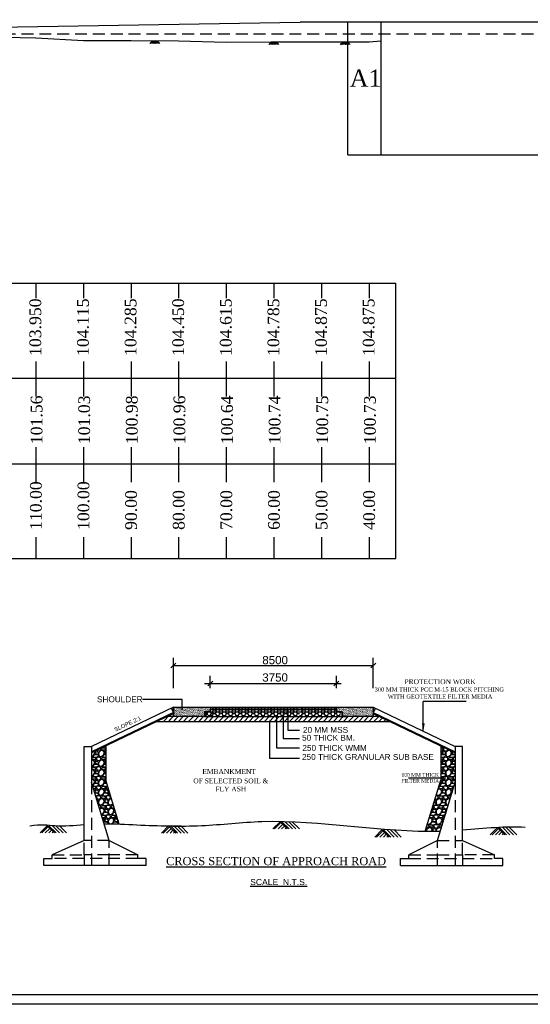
# Model space of a CAD drawing. Header units: millimetres. Extents: x 13000033 to 36197260, y -1079075 to -670891.
# Tile 2 of 4: x 13162640 to 13269872, y -1079075 to -872145. Entities that reach past the tile are written whole.
import ezdxf

# ---------------------------------------------------------------- set-up
doc = ezdxf.new("R2010")
doc.units = ezdxf.units.MM
doc.header["$MEASUREMENT"] = 0
doc.linetypes.add('DASHED2', pattern=[0.375, 0.25, -0.125])
doc.linetypes.add('HIDDEN', pattern=[0.375, 0.25, -0.125])
doc.styles.get("Standard").update_dxf_attribs({"font": 'arial.ttf'})
pattern_1 = [(228.0127875, (10280868.05, -920150.28), (-16200, -18225), [272.4354, -26971.1533]), (184.9697407, (10280685.8, -920352.78), (24300, 2025), [467.5077, -46283.2476]), (132.510447, (10280220.05, -920393.28), (20250, -22275), [329.6457, -32634.966]), (267.273689, (10279430.3, -920899.53), (2025, 40500), [425.732, -42147.455]), (292.833654, (10279410.05, -921324.78), (-10125, 24300), [417.4639, -41328.9806]), (357.273689, (10279572.05, -921709.53), (-40500, 2025), [425.732, -42147.455]), (37.6942405, (10279997.3, -921729.78), (-26325, -20250), [563.0087, -55737.8183]), (72.2553284, (10280442.8, -921385.53), (14175, 44550), [531.5382, -52622.301]), (121.4295656, (10280604.8, -920879.28), (-16200, 26325), [427.1737, -42290.248]), (175.236358, (10280382.05, -920514.78), (22275, -2025), [487.6848, -23896.5442]), (222.3974378, (10279896.05, -920474.277), (-24300, -22275), [630.6822, -62437.5844]), (138.814075, (10281435.05, -920919.78), (-14175, 12150), [215.2595, -21310.7857]), (171.4692344, (10281273.05, -920778.03), (26325, -4050), [409.5299, -40543.5606]), (225, (10280868, -920717.3), (-2e-13, -2025), [286.3775, -2577.405]), (203.198591, (10280726.3, -920474.28), (10125, 4050), [154.22, -15267.7206]), (291.80141, (10280584.55, -920535.03), (-2025, 6075), [218.0986, -10686.8602]), (30.963757, (10280665.55, -920737.53), (6075, 4050), [354.2312, -11453.4464]), (161.56505, (10280969.3, -920555.3), (4050, -2025), [256.1443, -6147.468]), (16.3895403, (10279410.05, -920535.03), (20250, 6075), [358.83, -35524.2614]), (70.346176, (10279754.3, -920433.78), (-8100, -22275), [301.0385, -29802.7507]), (293.198591, (10280969.3, -920150.28), (-4050, 10125), [308.4379, -15113.5027]), (343.6104597, (10281090.8, -920433.78), (-20250, 6075), [358.83, -35524.2614]), (339.443955, (10279410.05, -921790.53), (-10125, 4050), [346.032, -16955.5756]), (294.7751406, (10279734.05, -921912.03), (-10125, 22275), [289.9355, -28703.6522]), (66.801409, (10280989.55, -922175.28), (4050, 10125), [308.4379, -15113.5027]), (17.3540246, (10281111.05, -921891.78), (-26325, -8100), [339.4528, -33605.7328]), (69.443955, (10279997.3, -922175.28), (-4050, -10125), [173.016, -17128.5916]), (101.309932, (10280868.05, -922175.28), (-2025, 8100), [103.2548, -10222.2598]), (165.963757, (10280847.8, -922074.03), (6075, -2025), [417.4639, -7931.825]), (186.009006, (10280442.8, -921972.78), (20250, 2025), [386.8763, -38300.6944]), (303.690068, (10280665.55, -920919.8), (-2025, 4050), [292.0495, -7009.1918]), (353.1572266, (10280827.55, -921162.78), (34425, -4050), [509.8829, -50478.3143]), (60.945396, (10281333.8, -921223.53), (-8100, -14175), [208.4859, -20640.1651]), (90, (10281435, -921041.3), (-2025, 2025), [121.5, -1903.5]), (120.256437, (10280402.3, -921912.03), (8100, -14175), [281.3211, -27850.878]), (48.0127875, (10280260.55, -921669.03), (16200, 18225), [544.8708, -26698.7179]), (0, (10280625, -921264), (2025, 2025), [526.5, -1498.5]), (325.3048465, (10281151.55, -921264.03), (20250, -14175), [320.1808, -31697.8805]), (254.054604, (10281414.8, -921446.28), (-2025, -8100), [294.844, -14447.3785]), (207.6459754, (10281333.8, -921729.78), (-38475, -20250), [480.0566, -47525.6852]), (175.4260787, (10280908.55, -921952.53), (-26325, 2025), [507.868, -50278.8737])]
pattern_2 = [(37.5, (12982796.8, 242637.31), (-7.680242, 234.921166), [0, -185.320618, 0, -207.26648, 0, -198.12237]), (7.5, (12982796.8, 242637.3), (215.77376, 344.08017), [0, -99.975597, 0, -167.0324, 0, -64.008766]), (327.5, (12982646.84, 242637.31), (379.68072, 0.68996), [0, -60.96073, 0, -219.458627, 0, -286.51543]), (317.5, (12982646.84, 242637.3), (366.51134, 107.007486), [0, -30.480365, 0, -143.867322, 0, -164.59397])]

# ---------------------------------------------------------------- blocks, each defined once
blk = doc.blocks.new('A$C6DAB0BB9')
blk.add_lwpolyline([(2056, 173), (0, 173)])
blk.add_solid([(1753, 347), (2128, 173), (1753, 0)])

msp = doc.modelspace()

# ---------------------------------------------------------------- hatches: boundary and pattern name
at = {"lineweight": 30}
h = msp.add_hatch(dxfattribs=at)
h.set_pattern_fill('AR-SAND', color=0, scale=121.921459, style=0)
h.set_pattern_definition(pattern_2)
h.paths.add_polyline_path([(13200270, -1018623), (13201470, -1018623), (13201470, -1017623), (13202669, -1017623), (13202669, -1016623), (13194905, -1016623), (13194905, -1018623)])
h = msp.add_hatch(dxfattribs=at)
h.set_pattern_fill('AR-SAND', color=0, scale=121.921459, style=0)
h.set_pattern_definition(pattern_2)
h.paths.add_polyline_path([(13229141, -1016623), (13229141, -1017623), (13230340, -1017623), (13230340, -1018623), (13231540, -1018623), (13236904, -1018623), (13236904, -1016623)])
h = msp.add_hatch()
h.set_pattern_fill('GRAVEL', color=0, scale=2025, style=0)
h.set_pattern_definition(pattern_1)
h.paths.add_polyline_path([(13177701, -1026227), (13180701, -1024782), (13180701, -1031963), (13183523, -1041182), (13180367, -1041123), (13177701, -1032412)])
h = msp.add_hatch()
h.set_pattern_fill('GRAVEL', color=0, scale=2025, style=0)
h.set_pattern_definition(pattern_1)
h.paths.add_polyline_path([(13254109, -1026227), (13251109, -1024782), (13251109, -1031963), (13247824, -1042692), (13250970, -1042665), (13254109, -1032412)])

# ---------------------------------------------------------------- linework, layer by layer
at = {"color": 0, "ltscale": 500000}
for p in [(13071518, -875151), (13231518, -872651)]:
    msp.add_line(p, (13221518, -872651), dxfattribs=at)
at = {"ltscale": 500000}
for p, q in [((13238518, -872651), (13228518, -872651)), ((13238518, -900558), (13238518, -872651)), ((13231518, -900558), (13309360, -900558)), ((13241635, -985357), (13241635, -927526))]:
    msp.add_line(p, q, dxfattribs=at)
at = {"ltscale": 50}
for p, q in [((13231518, -900558), (13231518, -872651)), ((13302860, -872651), (13238518, -872651)), ((13176201, -1032412), (13176201, -1024912)), ((13176201, -1024912), (13177701, -1024912)), ((13177701, -1024912), (13177701, -1032412)), ((13180701, -1024782), (13180701, -1031963)), ((13251109, -1024782), (13251109, -1031963)), ((13255609, -1024912), (13254109, -1024912)), ((13254109, -1024912), (13254109, -1032412)), ((13255609, -1032412), (13255609, -1024912)), ((13176201, -1044662), (13176201, -1032412)), ((13181451, -1044662), (13177701, -1032412)), ((13183523, -1041182), (13180701, -1031963)), ((13247824, -1042692), (13251109, -1031963)), ((13250359, -1044662), (13254109, -1032412)), ((13255609, -1044662), (13255609, -1032412)), ((13176201, -1044662), (13169451, -1047662)), ((13181451, -1044662), (13187451, -1047662)), ((13250359, -1044662), (13244359, -1047662)), ((13255609, -1044662), (13262359, -1047662)), ((13167701, -1049912), (13167701, -1048412)), ((13167701, -1048412), (13169451, -1048412)), ((13169451, -1048412), (13169451, -1047662)), ((13187451, -1048412), (13187451, -1047662)), ((13189201, -1048412), (13187451, -1048412)), ((13189201, -1049912), (13189201, -1048412)), ((13242609, -1049912), (13242609, -1048412)), ((13242609, -1048412), (13244359, -1048412)), ((13244359, -1048412), (13244359, -1047662)), ((13262359, -1048412), (13262359, -1047662)), ((13264109, -1048412), (13262359, -1048412)), ((13264109, -1049912), (13264109, -1048412)), ((13189201, -1049912), (13167701, -1049912)), ((13242609, -1049912), (13264109, -1049912))]:
    msp.add_line(p, q, dxfattribs=at)
at = {"linetype": 'DASHED2', "ltscale": 10000}
msp.add_line((13125518, -875126), (13460860, -875126), dxfattribs=at)
at = {"color": 0}
for p, q in [((13189974, -877122), (13190540, -876556)), ((13190110, -877122), (13190608, -876624)), ((13190383, -877122), (13190745, -876760)), ((13190540, -876556), (13191107, -877122)), ((13190540, -876556), (13191495, -876556)), ((13190656, -877122), (13190881, -876897)), ((13190677, -876556), (13191175, -877054)), ((13190677, -876556), (13191243, -877122)), ((13190928, -877122), (13191018, -877033)), ((13190949, -876556), (13191516, -877122)), ((13191222, -876556), (13191789, -877122)), ((13191495, -876556), (13192061, -877122)), ((13214974, -877352), (13215540, -876786)), ((13215110, -877352), (13215608, -876854)), ((13215383, -877352), (13215745, -876990)), ((13215540, -876786), (13216107, -877352)), ((13215540, -876786), (13216495, -876786)), ((13215656, -877352), (13215881, -877127)), ((13215677, -876786), (13216175, -877284)), ((13215677, -876786), (13216243, -877352)), ((13215928, -877352), (13216018, -877263)), ((13215949, -876786), (13216516, -877352)), ((13216222, -876786), (13216789, -877352)), ((13216495, -876786), (13217061, -877352)), ((13229974, -877352), (13230540, -876786)), ((13230110, -877352), (13230608, -876854)), ((13230383, -877352), (13230745, -876990)), ((13230540, -876786), (13231107, -877352)), ((13230540, -876786), (13231495, -876786)), ((13230656, -877352), (13230881, -877127)), ((13230677, -876786), (13231175, -877284)), ((13230677, -876786), (13231243, -877352)), ((13230928, -877352), (13231018, -877263)), ((13230949, -876786), (13231516, -877352)), ((13231222, -876786), (13231789, -877352)), ((13231495, -876786), (13232061, -877352)), ((13194908, -1012608), (13194908, -1006266)), ((13236904, -1012608), (13236904, -1006266)), ((13194908, -1007852), (13236904, -1007852)), ((13201480, -1011644), (13230141, -1011644)), ((13202669, -1012608), (13202669, -1010017)), ((13229141, -1012608), (13229141, -1010017)), ((13188407, -1014941), (13196770, -1014941)), ((13247405, -1021770), (13247405, -1015460)), ((13256374, -1015460), (13247405, -1015460)), ((13194905, -1016623), (13177701, -1024912)), ((13194905, -1017746), (13177701, -1026034)), ((13194905, -1017938), (13177701, -1026227)), ((13194905, -1016623), (13236904, -1016623)), ((13194905, -1016623), (13194905, -1018623)), ((13201470, -1017623), (13230340, -1017623)), ((13201989, -1017970), (13202189, -1017623)), ((13202216, -1018362), (13201990, -1017970)), ((13202669, -1016623), (13202669, -1017623)), ((13202669, -1016623), (13202669, -1016792)), ((13202669, -1016792), (13203107, -1016792)), ((13202669, -1016792), (13221417, -1016792)), ((13221417, -1017185), (13202669, -1017185)), ((13202669, -1017577), (13203107, -1017577)), ((13202669, -1018362), (13202895, -1017970)), ((13202896, -1017970), (13202696, -1017623)), ((13202896, -1017969), (13203349, -1017969)), ((13203107, -1016792), (13203205, -1016623)), ((13203334, -1017185), (13203107, -1016793)), ((13203107, -1017577), (13203334, -1017185)), ((13203134, -1017623), (13203107, -1017577)), ((13203107, -1018362), (13203334, -1017970)), ((13203334, -1017970), (13203134, -1017623)), ((13203334, -1017185), (13203787, -1017185)), ((13203334, -1017969), (13203787, -1017969)), ((13203665, -1016631), (13203665, -1016631)), ((13203787, -1017185), (13204013, -1016792)), ((13204014, -1017577), (13203787, -1017185)), ((13203787, -1017970), (13203987, -1017623)), ((13204014, -1018362), (13203787, -1017970)), ((13204014, -1016793), (13203916, -1016623)), ((13203987, -1017623), (13204013, -1017577)), ((13204014, -1016792), (13204467, -1016792)), ((13204014, -1017577), (13204467, -1017577)), ((13204466, -1016792), (13204564, -1016623)), ((13204466, -1017577), (13204693, -1017185)), ((13204466, -1018362), (13204693, -1017970)), ((13204693, -1017185), (13204467, -1016793)), ((13204493, -1017623), (13204467, -1017577)), ((13204693, -1017970), (13204493, -1017623)), ((13204693, -1017185), (13205146, -1017185)), ((13204693, -1017969), (13205146, -1017969)), ((13205146, -1017185), (13205373, -1016792)), ((13205373, -1017577), (13205146, -1017185)), ((13205146, -1017970), (13205346, -1017623)), ((13205373, -1018362), (13205146, -1017970)), ((13205373, -1016793), (13205275, -1016623)), ((13205346, -1017623), (13205373, -1017577)), ((13205373, -1016792), (13205826, -1016792)), ((13205373, -1017577), (13205826, -1017577)), ((13205826, -1016792), (13205923, -1016623)), ((13206052, -1017185), (13205826, -1016793)), ((13205826, -1017577), (13206052, -1017185)), ((13205853, -1017623), (13205826, -1017577)), ((13205826, -1018362), (13206052, -1017970)), ((13206052, -1017970), (13205853, -1017623)), ((13206052, -1017185), (13206505, -1017185)), ((13206052, -1017969), (13206505, -1017969)), ((13206505, -1017185), (13206732, -1016792)), ((13206505, -1017970), (13206705, -1017623)), ((13206732, -1017577), (13206506, -1017185)), ((13206732, -1018362), (13206506, -1017970)), ((13206732, -1016793), (13206634, -1016623)), ((13206705, -1017623), (13206732, -1017577)), ((13206732, -1016792), (13207185, -1016792)), ((13206732, -1017577), (13207185, -1017577)), ((13207185, -1016792), (13207282, -1016623)), ((13207412, -1017185), (13207185, -1016793)), ((13207185, -1017577), (13207411, -1017185)), ((13207212, -1017623), (13207185, -1017577)), ((13207185, -1018362), (13207411, -1017970)), ((13207412, -1017970), (13207212, -1017623)), ((13207412, -1017185), (13207865, -1017185)), ((13207412, -1017969), (13207865, -1017969)), ((13207865, -1017185), (13208091, -1016792)), ((13208091, -1017577), (13207865, -1017185)), ((13207865, -1017970), (13208064, -1017623)), ((13208091, -1018362), (13207865, -1017970)), ((13208091, -1016793), (13207994, -1016623)), ((13208064, -1017623), (13208091, -1017577)), ((13208091, -1016792), (13208544, -1016792)), ((13208091, -1017577), (13208544, -1017577)), ((13208544, -1016792), (13208642, -1016623)), ((13208771, -1017185), (13208544, -1016793)), ((13208544, -1017577), (13208771, -1017185)), ((13208571, -1017623), (13208544, -1017577)), ((13208544, -1018362), (13208771, -1017970)), ((13208771, -1017970), (13208571, -1017623)), ((13208771, -1017185), (13209224, -1017185)), ((13208771, -1017969), (13209224, -1017969)), ((13209224, -1017185), (13209450, -1016792)), ((13209451, -1017577), (13209224, -1017185)), ((13209224, -1017970), (13209424, -1017623)), ((13209451, -1018362), (13209224, -1017970)), ((13209451, -1016793), (13209353, -1016623)), ((13209424, -1017623), (13209450, -1017577)), ((13209451, -1016792), (13209904, -1016792)), ((13209451, -1017577), (13209904, -1017577)), ((13209903, -1016792), (13210001, -1016623)), ((13209903, -1017577), (13210130, -1017185)), ((13209903, -1018362), (13210130, -1017970)), ((13210130, -1017185), (13209904, -1016793)), ((13209930, -1017623), (13209904, -1017577)), ((13210130, -1017970), (13209930, -1017623)), ((13210130, -1017185), (13210583, -1017185)), ((13210130, -1017969), (13210583, -1017969)), ((13210583, -1017185), (13210810, -1016792)), ((13210810, -1017577), (13210583, -1017185)), ((13210583, -1017970), (13210783, -1017623)), ((13210810, -1018362), (13210583, -1017970)), ((13210810, -1016793), (13210712, -1016623)), ((13210783, -1017623), (13210810, -1017577)), ((13210810, -1016792), (13211263, -1016792)), ((13210810, -1017577), (13211263, -1017577)), ((13211263, -1016792), (13211360, -1016623)), ((13211489, -1017185), (13211263, -1016793)), ((13211263, -1017577), (13211489, -1017185)), ((13211290, -1017623), (13211263, -1017577)), ((13211263, -1018362), (13211489, -1017970)), ((13211489, -1017970), (13211290, -1017623)), ((13211489, -1017185), (13211942, -1017185)), ((13211489, -1017969), (13211942, -1017969)), ((13211942, -1017185), (13212169, -1016792)), ((13211942, -1017970), (13212142, -1017623)), ((13212169, -1017577), (13211943, -1017185)), ((13212169, -1018362), (13211943, -1017970)), ((13212169, -1016793), (13212071, -1016623)), ((13212142, -1017623), (13212169, -1017577)), ((13212169, -1016792), (13212622, -1016792)), ((13212169, -1017577), (13212622, -1017577)), ((13212622, -1016792), (13212719, -1016623)), ((13212849, -1017185), (13212622, -1016793)), ((13212622, -1017577), (13212848, -1017185)), ((13212649, -1017623), (13212622, -1017577)), ((13212622, -1018362), (13212848, -1017970)), ((13212849, -1017970), (13212649, -1017623)), ((13212849, -1017185), (13213302, -1017185)), ((13212849, -1017969), (13213302, -1017969)), ((13213302, -1017185), (13213528, -1016792)), ((13213528, -1017577), (13213302, -1017185)), ((13213302, -1017970), (13213501, -1017623)), ((13213528, -1018362), (13213302, -1017970)), ((13213528, -1016793), (13213431, -1016623)), ((13213501, -1017623), (13213528, -1017577)), ((13213528, -1016792), (13213981, -1016792)), ((13213528, -1017577), (13213981, -1017577)), ((13213981, -1016792), (13214079, -1016623)), ((13214208, -1017185), (13213981, -1016793)), ((13213981, -1017577), (13214208, -1017185)), ((13214008, -1017623), (13213981, -1017577)), ((13213981, -1018362), (13214208, -1017970)), ((13214208, -1017970), (13214008, -1017623)), ((13214208, -1017185), (13214661, -1017185)), ((13214208, -1017969), (13214661, -1017969)), ((13214661, -1017185), (13214887, -1016792)), ((13214888, -1017577), (13214661, -1017185)), ((13214661, -1017970), (13214861, -1017623)), ((13214888, -1018362), (13214661, -1017970)), ((13214888, -1016793), (13214790, -1016623)), ((13214861, -1017623), (13214887, -1017577)), ((13214888, -1016792), (13215341, -1016792)), ((13214888, -1017577), (13215341, -1017577)), ((13215340, -1016792), (13215438, -1016623)), ((13215340, -1017577), (13215567, -1017185)), ((13215340, -1018362), (13215567, -1017970)), ((13215567, -1017185), (13215341, -1016793)), ((13215367, -1017623), (13215341, -1017577)), ((13215567, -1017970), (13215367, -1017623)), ((13215567, -1017185), (13216020, -1017185)), ((13215567, -1017969), (13216020, -1017969)), ((13216020, -1017185), (13216247, -1016792)), ((13216247, -1017577), (13216020, -1017185)), ((13216020, -1017970), (13216220, -1017623)), ((13216247, -1018362), (13216020, -1017970)), ((13216247, -1016793), (13216149, -1016623)), ((13216220, -1017623), (13216247, -1017577)), ((13216247, -1016792), (13216700, -1016792)), ((13216247, -1017577), (13216700, -1017577)), ((13216700, -1016792), (13216797, -1016623)), ((13216926, -1017185), (13216700, -1016793)), ((13216700, -1017577), (13216926, -1017185)), ((13216727, -1017623), (13216700, -1017577)), ((13216700, -1018362), (13216926, -1017970)), ((13216926, -1017970), (13216727, -1017623)), ((13216926, -1017185), (13217379, -1017185)), ((13216926, -1017969), (13217379, -1017969)), ((13217379, -1017185), (13217606, -1016792)), ((13217379, -1017970), (13217579, -1017623)), ((13217606, -1017577), (13217380, -1017185)), ((13217606, -1018362), (13217380, -1017970)), ((13217606, -1016793), (13217508, -1016623)), ((13217579, -1017623), (13217606, -1017577)), ((13217606, -1016792), (13218059, -1016792)), ((13217606, -1017577), (13218059, -1017577)), ((13217967, -1017715), (13217967, -1023183)), ((13218059, -1016792), (13218156, -1016623)), ((13218286, -1017185), (13218059, -1016793)), ((13218059, -1017577), (13218285, -1017185)), ((13218086, -1017623), (13218059, -1017577)), ((13218059, -1018362), (13218285, -1017970)), ((13218286, -1017970), (13218086, -1017623)), ((13218286, -1017185), (13218739, -1017185)), ((13218286, -1017969), (13218739, -1017969)), ((13218739, -1017185), (13218965, -1016792)), ((13218965, -1017577), (13218739, -1017185)), ((13218739, -1017970), (13218938, -1017623)), ((13218965, -1018362), (13218739, -1017970)), ((13218965, -1016793), (13218868, -1016623)), ((13218924, -1017185), (13218924, -1021484)), ((13218938, -1017623), (13218965, -1017577)), ((13218965, -1016792), (13219418, -1016792)), ((13218965, -1017577), (13219418, -1017577)), ((13219418, -1016792), (13219516, -1016623)), ((13219645, -1017185), (13219418, -1016793)), ((13219418, -1017577), (13219645, -1017185)), ((13219445, -1017623), (13219418, -1017577)), ((13219418, -1018362), (13219645, -1017970)), ((13219645, -1017970), (13219445, -1017623)), ((13219645, -1017185), (13220098, -1017185)), ((13219645, -1017969), (13220098, -1017969)), ((13220098, -1017185), (13220324, -1016792)), ((13220325, -1017577), (13220098, -1017185)), ((13220098, -1017970), (13220298, -1017623)), ((13220325, -1018362), (13220098, -1017970)), ((13220325, -1016793), (13220227, -1016623)), ((13220298, -1017623), (13220324, -1017577)), ((13220325, -1016792), (13220778, -1016792)), ((13220325, -1017577), (13220778, -1017577)), ((13220777, -1016792), (13220875, -1016623)), ((13220777, -1017577), (13221004, -1017185)), ((13220777, -1018362), (13221004, -1017970)), ((13221004, -1017185), (13220778, -1016793)), ((13220804, -1017623), (13220778, -1017577)), ((13221004, -1017970), (13220804, -1017623)), ((13221004, -1017185), (13221417, -1017185)), ((13221004, -1017969), (13221417, -1017969)), ((13221417, -1016792), (13221856, -1016792)), ((13221417, -1016792), (13229141, -1016792)), ((13229141, -1017185), (13221417, -1017185)), ((13221417, -1017577), (13221856, -1017577)), ((13221668, -1017519), (13221668, -1017519)), ((13221855, -1016792), (13221953, -1016623)), ((13221855, -1017577), (13222082, -1017185)), ((13221855, -1018362), (13222082, -1017970)), ((13222082, -1017185), (13221856, -1016793)), ((13221882, -1017623), (13221856, -1017577)), ((13222082, -1017970), (13221882, -1017623)), ((13222082, -1017185), (13222535, -1017185)), ((13222082, -1017969), (13222535, -1017969)), ((13222535, -1017185), (13222762, -1016792)), ((13222762, -1017577), (13222535, -1017185)), ((13222535, -1017970), (13222735, -1017623)), ((13222762, -1018362), (13222535, -1017970)), ((13222762, -1016793), (13222664, -1016623)), ((13222735, -1017623), (13222762, -1017577)), ((13222762, -1016792), (13223215, -1016792)), ((13222762, -1017577), (13223215, -1017577)), ((13223215, -1016792), (13223312, -1016623)), ((13223442, -1017185), (13223215, -1016793)), ((13223215, -1017577), (13223441, -1017185)), ((13223242, -1017623), (13223215, -1017577)), ((13223215, -1018362), (13223441, -1017970)), ((13223442, -1017970), (13223242, -1017623)), ((13223441, -1017185), (13223894, -1017185)), ((13223441, -1017969), (13223894, -1017969)), ((13223894, -1017185), (13224121, -1016792)), ((13223894, -1017970), (13224094, -1017623)), ((13224121, -1017577), (13223895, -1017185)), ((13224121, -1018362), (13223895, -1017970)), ((13224121, -1016793), (13224024, -1016623)), ((13224094, -1017623), (13224121, -1017577)), ((13224121, -1016792), (13224574, -1016792)), ((13224121, -1017577), (13224574, -1017577)), ((13224574, -1016792), (13224672, -1016623)), ((13224801, -1017185), (13224574, -1016793)), ((13224574, -1017577), (13224800, -1017185)), ((13224601, -1017623), (13224574, -1017577)), ((13224574, -1018362), (13224800, -1017970)), ((13224801, -1017970), (13224601, -1017623)), ((13224801, -1017185), (13225254, -1017185)), ((13224801, -1017969), (13225254, -1017969)), ((13225254, -1017185), (13225480, -1016792)), ((13225480, -1017577), (13225254, -1017185)), ((13225254, -1017970), (13225453, -1017623)), ((13225480, -1018362), (13225254, -1017970)), ((13225480, -1016793), (13225383, -1016623)), ((13225453, -1017623), (13225480, -1017577)), ((13225480, -1016792), (13225933, -1016792)), ((13225480, -1017577), (13225933, -1017577)), ((13225933, -1016792), (13226031, -1016623)), ((13226160, -1017185), (13225933, -1016793)), ((13225933, -1017577), (13226160, -1017185)), ((13225960, -1017623), (13225933, -1017577)), ((13225933, -1018362), (13226160, -1017970)), ((13226160, -1017970), (13225960, -1017623)), ((13226160, -1017185), (13226613, -1017185)), ((13226160, -1017969), (13226613, -1017969)), ((13226613, -1017185), (13226839, -1016792)), ((13226840, -1017577), (13226613, -1017185)), ((13226613, -1017970), (13226813, -1017623)), ((13226840, -1018362), (13226613, -1017970)), ((13226840, -1016793), (13226742, -1016623)), ((13226813, -1017623), (13226839, -1017577)), ((13226840, -1016792), (13227293, -1016792)), ((13226840, -1017577), (13227293, -1017577)), ((13227292, -1016792), (13227390, -1016623)), ((13227292, -1017577), (13227519, -1017185)), ((13227292, -1018362), (13227519, -1017970)), ((13227519, -1017185), (13227293, -1016793)), ((13227319, -1017623), (13227293, -1017577)), ((13227519, -1017970), (13227319, -1017623)), ((13227519, -1017185), (13227972, -1017185)), ((13227519, -1017969), (13227972, -1017969)), ((13227972, -1017185), (13228199, -1016792)), ((13228199, -1017577), (13227972, -1017185)), ((13227972, -1017970), (13228172, -1017623)), ((13228199, -1018362), (13227972, -1017970)), ((13228199, -1016793), (13228101, -1016623)), ((13228147, -1017485), (13228147, -1017485)), ((13228172, -1017623), (13228199, -1017577)), ((13228199, -1016792), (13228652, -1016792)), ((13228199, -1017577), (13228652, -1017577)), ((13228332, -1017584), (13228332, -1017584)), ((13228652, -1016792), (13228749, -1016623)), ((13228879, -1017185), (13228652, -1016793)), ((13228652, -1017577), (13228878, -1017185)), ((13228679, -1017623), (13228652, -1017577)), ((13228652, -1018362), (13228878, -1017970)), ((13228879, -1017970), (13228679, -1017623)), ((13228878, -1017185), (13229141, -1017185)), ((13228878, -1017969), (13229141, -1017969)), ((13229141, -1016623), (13229141, -1017623)), ((13229141, -1017969), (13229341, -1017623)), ((13229367, -1018362), (13229141, -1017969)), ((13229820, -1018362), (13230047, -1017969)), ((13230047, -1017969), (13229847, -1017623)), ((13236904, -1016623), (13254109, -1024912)), ((13236904, -1016623), (13236904, -1018623)), ((13236904, -1017746), (13254109, -1026034)), ((13236904, -1017938), (13254109, -1026227)), ((13237352, -1016839), (13236917, -1017586)), ((13191408, -1019623), (13221417, -1019623)), ((13192812, -1019623), (13194117, -1018318)), ((13193872, -1019623), (13194872, -1018623)), ((13193872, -1019623), (13194872, -1018623)), ((13194185, -1019311), (13194872, -1018623)), ((13194933, -1019623), (13195933, -1018623)), ((13195245, -1019311), (13195933, -1018623)), ((13195993, -1019623), (13196993, -1018623)), ((13197054, -1019623), (13198054, -1018623)), ((13197054, -1019623), (13198054, -1018623)), ((13198115, -1019623), (13199115, -1018623)), ((13198427, -1019311), (13199115, -1018623)), ((13199175, -1019623), (13200175, -1018623)), ((13200236, -1019623), (13201236, -1018623)), ((13200548, -1019311), (13201236, -1018623)), ((13201296, -1019623), (13202296, -1018623)), ((13201470, -1018623), (13221417, -1018623)), ((13201914, -1018623), (13201763, -1018362)), ((13202216, -1018362), (13202669, -1018362)), ((13202357, -1019623), (13203357, -1018623)), ((13202518, -1018623), (13202669, -1018362)), ((13202669, -1018362), (13203107, -1018362)), ((13202669, -1019311), (13203357, -1018623)), ((13203258, -1018623), (13203107, -1018362)), ((13203417, -1019623), (13204417, -1018623)), ((13203862, -1018623), (13204013, -1018362)), ((13204014, -1018362), (13204467, -1018362)), ((13204617, -1018623), (13204467, -1018362)), ((13204478, -1019623), (13205478, -1018623)), ((13205222, -1018623), (13205373, -1018362)), ((13205373, -1018362), (13205826, -1018362)), ((13205539, -1019623), (13206538, -1018623)), ((13205977, -1018623), (13205826, -1018362)), ((13206581, -1018623), (13206732, -1018362)), ((13206599, -1019623), (13207599, -1018623)), ((13206732, -1018362), (13207185, -1018362)), ((13207336, -1018623), (13207185, -1018362)), ((13207660, -1019623), (13208660, -1018623)), ((13207940, -1018623), (13208091, -1018362)), ((13208091, -1018362), (13208544, -1018362)), ((13208695, -1018623), (13208544, -1018362)), ((13208720, -1019623), (13209720, -1018623)), ((13209299, -1018623), (13209450, -1018362)), ((13209451, -1018362), (13209904, -1018362)), ((13209781, -1019623), (13210781, -1018623)), ((13210054, -1018623), (13209904, -1018362)), ((13210659, -1018623), (13210810, -1018362)), ((13210810, -1018362), (13211263, -1018362)), ((13210841, -1019623), (13211841, -1018623)), ((13211414, -1018623), (13211263, -1018362)), ((13211902, -1019623), (13212902, -1018623)), ((13212018, -1018623), (13212169, -1018362)), ((13212169, -1018362), (13212622, -1018362)), ((13212773, -1018623), (13212622, -1018362)), ((13212962, -1019623), (13213962, -1018623)), ((13213377, -1018623), (13213528, -1018362)), ((13213528, -1018362), (13213981, -1018362)), ((13214132, -1018623), (13213981, -1018362)), ((13214023, -1019623), (13215023, -1018623)), ((13214736, -1018623), (13214887, -1018362)), ((13214888, -1018362), (13215341, -1018362)), ((13215084, -1019623), (13216084, -1018623)), ((13215126, -1019861), (13215126, -1027339)), ((13215491, -1018623), (13215341, -1018362)), ((13216096, -1018623), (13216247, -1018362)), ((13216144, -1019623), (13217144, -1018623)), ((13216247, -1018362), (13216700, -1018362)), ((13216560, -1018860), (13216560, -1025148)), ((13216851, -1018623), (13216700, -1018362)), ((13217205, -1019623), (13218205, -1018623)), ((13217455, -1018623), (13217606, -1018362)), ((13217606, -1018362), (13218059, -1018362)), ((13218210, -1018623), (13218059, -1018362)), ((13218265, -1019623), (13219265, -1018623)), ((13218814, -1018623), (13218965, -1018362)), ((13218965, -1018362), (13219418, -1018362)), ((13219326, -1019623), (13220326, -1018623)), ((13219569, -1018623), (13219418, -1018362)), ((13220173, -1018623), (13220324, -1018362)), ((13220325, -1018362), (13220778, -1018362)), ((13220386, -1019623), (13221386, -1018623)), ((13220928, -1018623), (13220778, -1018362)), ((13221150, -1019623), (13222105, -1018623)), ((13221417, -1018362), (13221856, -1018362)), ((13221417, -1018623), (13230590, -1018623)), ((13221417, -1019623), (13240401, -1019623)), ((13222007, -1018623), (13221856, -1018362)), ((13222166, -1019623), (13223166, -1018623)), ((13222611, -1018623), (13222762, -1018362)), ((13222762, -1018362), (13223215, -1018362)), ((13223366, -1018623), (13223215, -1018362)), ((13223226, -1019623), (13224226, -1018623)), ((13223970, -1018623), (13224121, -1018362)), ((13224121, -1018362), (13224574, -1018362)), ((13224287, -1019623), (13225287, -1018623)), ((13224725, -1018623), (13224574, -1018362)), ((13225329, -1018623), (13225480, -1018362)), ((13225347, -1019623), (13226347, -1018623)), ((13225480, -1018362), (13225933, -1018362)), ((13226084, -1018623), (13225933, -1018362)), ((13226408, -1019623), (13227408, -1018623)), ((13226689, -1018623), (13226839, -1018362)), ((13226840, -1018362), (13227293, -1018362)), ((13227444, -1018623), (13227293, -1018362)), ((13227469, -1019623), (13228468, -1018623)), ((13228048, -1018623), (13228199, -1018362)), ((13228199, -1018362), (13228652, -1018362)), ((13228529, -1019623), (13229529, -1018623)), ((13228529, -1019623), (13229141, -1019012)), ((13228803, -1018623), (13228652, -1018362)), ((13229216, -1018623), (13229367, -1018362)), ((13229367, -1018362), (13229820, -1018362)), ((13229590, -1019623), (13230590, -1018623)), ((13229971, -1018623), (13229821, -1018362)), ((13230650, -1019623), (13231650, -1018623)), ((13230650, -1019623), (13231650, -1018623)), ((13231711, -1019623), (13232711, -1018623)), ((13232771, -1019623), (13233771, -1018623)), ((13232771, -1019623), (13233771, -1018623)), ((13233832, -1019623), (13234832, -1018623)), ((13234892, -1019623), (13235892, -1018623)), ((13234892, -1019623), (13235504, -1019012)), ((13235953, -1019623), (13236953, -1018623)), ((13237014, -1019623), (13238115, -1018522)), ((13237014, -1019623), (13238115, -1018522)), ((13238074, -1019623), (13238831, -1018867)), ((13239135, -1019623), (13239546, -1019211)), ((13218924, -1021484), (13221432, -1021484)), ((13217967, -1023183), (13221388, -1023183)), ((13176201, -1024912), (13177701, -1024912)), ((13216560, -1025148), (13221388, -1025148)), ((13255609, -1024912), (13254109, -1024912)), ((13215126, -1027339), (13221388, -1027339)), ((13252111, -1031529), (13244289, -1031529)), ((13215815, -1042208), (13217326, -1040697)), ((13217326, -1040697), (13218837, -1042208)), ((13217690, -1040697), (13219019, -1042026)), ((13217690, -1040697), (13219200, -1042208)), ((13218417, -1040697), (13219928, -1042208)), ((13219145, -1040697), (13220655, -1042208)), ((13219872, -1040697), (13221383, -1042208)), ((13166907, -1043067), (13168418, -1041557)), ((13167270, -1043067), (13168599, -1041739)), ((13167998, -1043067), (13168963, -1042102)), ((13168418, -1041557), (13169928, -1043067)), ((13168725, -1043067), (13169327, -1042466)), ((13168781, -1041557), (13170110, -1042886)), ((13168781, -1041557), (13170292, -1043067)), ((13169453, -1043067), (13169691, -1042830)), ((13169509, -1041557), (13171019, -1043067)), ((13170236, -1041557), (13171747, -1043067)), ((13170964, -1041557), (13172474, -1043067)), ((13192409, -1043089), (13193919, -1041578)), ((13192772, -1043089), (13194101, -1041760)), ((13193500, -1043089), (13194465, -1042123)), ((13193919, -1041578), (13195430, -1043089)), ((13193919, -1041578), (13196465, -1041578)), ((13194227, -1043089), (13194829, -1042487)), ((13194283, -1041578), (13195612, -1042907)), ((13194283, -1041578), (13195794, -1043089)), ((13194955, -1043089), (13195192, -1042851)), ((13195010, -1041578), (13196521, -1043089)), ((13195738, -1041578), (13197249, -1043089)), ((13196465, -1041578), (13197976, -1043089)), ((13216179, -1042208), (13217508, -1040879)), ((13216906, -1042208), (13217872, -1041243)), ((13217634, -1042208), (13218235, -1041607)), ((13218361, -1042208), (13218599, -1041970)), ((13237200, -1043953), (13238711, -1042442)), ((13237564, -1043953), (13238893, -1042624)), ((13238711, -1042442), (13240222, -1043953)), ((13239075, -1042442), (13240404, -1043771)), ((13239075, -1042442), (13240586, -1043953)), ((13239802, -1042442), (13241313, -1043953)), ((13240530, -1042442), (13242041, -1043953)), ((13241257, -1042442), (13242768, -1043953)), ((13261477, -1043434), (13262988, -1041924)), ((13261841, -1043434), (13263170, -1042105)), ((13262568, -1043434), (13263534, -1042469)), ((13262988, -1041924), (13264499, -1043434)), ((13263296, -1043434), (13263897, -1042833)), ((13263352, -1041924), (13264681, -1043252)), ((13263352, -1041924), (13264863, -1043434)), ((13264079, -1041924), (13265590, -1043434)), ((13264807, -1041924), (13266317, -1043434)), ((13265534, -1041924), (13267045, -1043434)), ((13238292, -1043953), (13239257, -1042988)), ((13239019, -1043953), (13239621, -1043352)), ((13239746, -1043953), (13239984, -1043715)), ((13264023, -1043434), (13264261, -1043197))]:
    msp.add_line(p, q, dxfattribs=at)
for p, q in [((13013998, -927526), (13241635, -927526)), ((13166018, -927526), (13166018, -930677)), ((13176018, -927526), (13176018, -930677)), ((13186018, -927526), (13186018, -930677)), ((13196018, -927526), (13196018, -930677)), ((13206018, -927526), (13206018, -930677)), ((13216018, -927526), (13216018, -930677)), ((13226018, -927526), (13226018, -930677)), ((13236018, -927526), (13236018, -930677)), ((13166018, -943986), (13166018, -951319)), ((13176018, -943986), (13176018, -951319)), ((13186018, -943986), (13186018, -951319)), ((13196018, -943986), (13196018, -951319)), ((13206018, -943986), (13206018, -951319)), ((13216018, -943986), (13216018, -951319)), ((13226018, -943986), (13226018, -951319)), ((13236018, -943986), (13236018, -951319)), ((13013998, -947504), (13241635, -947504)), ((13166018, -962001), (13166018, -969334)), ((13176018, -962001), (13176018, -969334)), ((13186018, -962001), (13186018, -969334)), ((13196018, -962001), (13196018, -969334)), ((13206018, -962001), (13206018, -969334)), ((13216018, -962001), (13216018, -969334)), ((13226018, -962001), (13226018, -969334)), ((13236018, -962001), (13236018, -969334)), ((13013998, -965519), (13241635, -965519)), ((13166018, -980867), (13166018, -985357)), ((13176018, -980867), (13176018, -985357)), ((13186018, -980867), (13186018, -985357)), ((13196018, -980867), (13196018, -985357)), ((13206018, -980867), (13206018, -985357)), ((13216018, -980867), (13216018, -985357)), ((13226018, -980867), (13226018, -985357)), ((13236018, -980867), (13236018, -985357)), ((13013998, -985357), (13241635, -985357))]:
    msp.add_line(p, q)
at = {"color": 0, "linetype": 'ByBlock', "lineweight": -2}
for p, q in [((13195408, -1007352), (13194408, -1008352)), ((13236404, -1008352), (13237404, -1007352)), ((13203169, -1011144), (13202169, -1012144)), ((13228641, -1012144), (13229641, -1011144))]:
    msp.add_line(p, q, dxfattribs=at)
at = {"color": 0, "lineweight": 30}
for p, q in [((13194905, -1017772), (13194510, -1016814)), ((13201470, -1017623), (13201470, -1018623)), ((13201989, -1017970), (13201470, -1017970)), ((13201763, -1018362), (13201990, -1017970)), ((13225279, -1016623), (13236904, -1016623)), ((13230340, -1017623), (13230340, -1018623)), ((13200270, -1018623), (13193484, -1018623)), ((13201470, -1018623), (13200270, -1018623)), ((13200270, -1018623), (13200270, -1018623)), ((13201763, -1018362), (13201470, -1018362)), ((13230590, -1018623), (13231540, -1018623)), ((13238013, -1018623), (13231540, -1018623))]:
    msp.add_line(p, q, dxfattribs=at)
at = {"linetype": 'HIDDEN', "ltscale": 10000}
for p, q in [((13177701, -1032412), (13177701, -1049912)), ((13254109, -1032412), (13254109, -1049912)), ((13176201, -1047662), (13176201, -1044662)), ((13181451, -1044662), (13176201, -1044662)), ((13181451, -1049912), (13181451, -1044662)), ((13250359, -1049912), (13250359, -1044662)), ((13250359, -1044662), (13255609, -1044662)), ((13255609, -1047662), (13255609, -1044662)), ((13169451, -1047662), (13176201, -1047662)), ((13187451, -1048412), (13169451, -1048412)), ((13181451, -1047662), (13176201, -1047662)), ((13176201, -1047662), (13176201, -1049912)), ((13187451, -1047662), (13181451, -1047662)), ((13244359, -1047662), (13250359, -1047662)), ((13244359, -1048412), (13262359, -1048412)), ((13250359, -1047662), (13255609, -1047662)), ((13262359, -1047662), (13255609, -1047662)), ((13255609, -1047662), (13255609, -1049912))]:
    msp.add_line(p, q, dxfattribs=at)
at = {"ltscale": 500000}
for points in [[(13484705, -1079075), (13000033, -1079075), (13000033, -800064), (13484705, -800064)], [(13482705, -1077075), (13002033, -1077075), (13002033, -802064), (13482705, -802064)]]:
    msp.add_lwpolyline(points, close=True, dxfattribs=at)
at = {"color": 3, "ltscale": 500000}
msp.add_lwpolyline([(13106018, -875316), (13136018, -875436), (13146018, -875726), (13156018, -875776), (13166018, -875966), (13176018, -876496), (13186018, -876546), (13196018, -876566), (13206018, -876886), (13216018, -876786), (13226018, -876776), (13236018, -876796), (13238518, -876606)], dxfattribs=at)
at = {"color": 0, "lineweight": 30}
for points in [[(13194905, -1016623), (13202669, -1016623), (13202669, -1017623), (13201470, -1017623), (13201470, -1018623), (13200270, -1018623), (13200270, -1018623), (13194905, -1018623), (13194905, -1016623)], [(13229141, -1016623), (13236904, -1016623), (13236904, -1018623), (13231540, -1018623), (13231540, -1018623), (13230340, -1018623), (13230340, -1017623), (13229141, -1017623), (13229141, -1016623)]]:
    msp.add_lwpolyline(points, dxfattribs=at)
at = {"color": 0}
for points, knots in [([(13180367, -1041123), (13182666, -1041115), (13189480, -1041492), (13200578, -1041871), (13221621, -1039269), (13238507, -1043024), (13250970, -1042665)], [11341.2134254, 11341.2134254, 11341.2134254, 11341.2134254, 15871.6679133, 24798.4828548, 33160.6035487, 57746.5799723, 57746.5799723, 57746.5799723, 57746.5799723]), ([(13164752, -1041574), (13167082, -1041148), (13170577, -1041813), (13174143, -1041467), (13176201, -1041306)], [1601.9848076, 1601.9848076, 1601.9848076, 1601.9848076, 4564.8383356, 8608.8653227, 8608.8653227, 8608.8653227, 8608.8653227])]:
    msp.add_open_spline(points, degree=3, knots=knots, dxfattribs=at)
msp.add_open_spline([(13255609, -1042412), (13260272, -1042069), (13264797, -1041568), (13268809, -1041843)], degree=3, dxfattribs=at)
for points in [[(13217842, -1017715), (13217967, -1016965), (13218092, -1017715)], [(13218799, -1017430), (13218924, -1016680), (13219049, -1017430)], [(13215001, -1019861), (13215126, -1019111), (13215251, -1019861)], [(13216435, -1018860), (13216560, -1018110), (13216685, -1018860)], [(13247697, -1020020), (13247405, -1021770), (13247114, -1020020)], [(13251353, -1031655), (13252128, -1031526), (13251353, -1031396)]]:
    msp.add_solid(points, dxfattribs=at)

# ---------------------------------------------------------------- block references
at = {"color": 0, "linetype": 'DASHED2', "xscale": -1.09729313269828, "yscale": 1.09729313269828, "zscale": 1.0972931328, "rotation": 90}
msp.add_blockref('A$C6DAB0BB9', (13196960, -1014941), dxfattribs=at)

# ---------------------------------------------------------------- texts
at = {"color": 0}
for s, height, p in [('8500', 1736, (13213583, -1007605)), ('3750', 1736, (13213581, -1011255)), ('20 MM MSS', 1234.5, (13222127, -1022014)), ('50 THICK BM. ', 1234.45, (13221938, -1023680)), ('250 THICK WMM', 1234.45, (13222006, -1025805)), ('250 THICK GRANULAR SUB BASE', 1234.45, (13221934, -1027700))]:
    msp.add_text(s, height=height, dxfattribs=at).set_placement(p)
msp.add_text('SLOPE 2:1', height=868, rotation=25, dxfattribs=at).set_placement((13182749, -1021798))
for s, insert, char_height, width, attachment_point in [('{\\fTimes New Roman|b0|i0|c0|p18;A1}', (13235279, -882631), 3600, 61964.54, 2), ('{\\fTimes New Roman|b0|i0|c0|p18;PROTECTION WORK\\P\\H0.8642x;300 MM THICK PCC M-15 BLOCK PITCHING  WITH GEOTEXTILE FILTER MEDIA }', (13250929, -1012809), 1028.71, 28800.43, 5)]:
    msp.add_mtext(s, dxfattribs=dict(insert=insert, char_height=char_height, width=width, attachment_point=attachment_point))
at = {"color": 0, "char_height": 2460.4, "width": 3815.39, "attachment_point": 1, "rotation": 90}
for s, insert in [('{\\fTimes New Roman|b0|i0|c0|p18;103.950}', (13164689, -942807)), ('{\\fTimes New Roman|b0|i0|c0|p18;104.115}', (13174689, -942807)), ('{\\fTimes New Roman|b0|i0|c0|p18;104.285}', (13184689, -942807)), ('{\\fTimes New Roman|b0|i0|c0|p18;104.450}', (13194689, -942807)), ('{\\fTimes New Roman|b0|i0|c0|p18;104.615}', (13204689, -942807)), ('{\\fTimes New Roman|b0|i0|c0|p18;104.785}', (13214689, -942807)), ('{\\fTimes New Roman|b0|i0|c0|p18;104.875}', (13224689, -942807)), ('{\\fTimes New Roman|b0|i0|c0|p18;104.875}', (13234689, -942807)), ('{\\fTimes New Roman|b0|i0|c0|p18;101.56}', (13164948, -961347)), ('{\\fTimes New Roman|b0|i0|c0|p18;101.03}', (13174948, -961347)), ('{\\fTimes New Roman|b0|i0|c0|p18;100.98}', (13184948, -961347)), ('{\\fTimes New Roman|b0|i0|c0|p18;100.96}', (13194948, -961347)), ('{\\fTimes New Roman|b0|i0|c0|p18;100.64}', (13204948, -961347)), ('{\\fTimes New Roman|b0|i0|c0|p18;100.74}', (13214948, -961347)), ('{\\fTimes New Roman|b0|i0|c0|p18;100.75}', (13224948, -961347)), ('{\\fTimes New Roman|b0|i0|c0|p18;100.73}', (13234948, -961347)), ('{\\fTimes New Roman|b0|i0|c0|p18;110.00}', (13164802, -979378)), ('{\\fTimes New Roman|b0|i0|c0|p18;100.00}', (13174802, -979378)), ('{\\fTimes New Roman|b0|i0|c0|p18;90.00}', (13184802, -979378)), ('{\\fTimes New Roman|b0|i0|c0|p18;80.00}', (13194802, -979378)), ('{\\fTimes New Roman|b0|i0|c0|p18;70.00}', (13204802, -979378)), ('{\\fTimes New Roman|b0|i0|c0|p18;60.00}', (13214802, -979378)), ('{\\fTimes New Roman|b0|i0|c0|p18;50.00}', (13224802, -979378)), ('{\\fTimes New Roman|b0|i0|c0|p18;40.00}', (13234802, -979378))]:
    msp.add_mtext(s, dxfattribs=dict(at, insert=insert))
at = {"color": 0, "insert": (13183665, -1014982), "char_height": 1234.5, "attachment_point": 5}
msp.add_mtext('SHOULDER', dxfattribs=at)
at = {"color": 0}
for s, insert, char_height, width, attachment_point in [('{\\fTimes New Roman|b0|i0|c0|p18;EMBANKMENT}', (13206619, -1029651), 1028.71, 16435.79, 2), ('{\\fTimes New Roman|b0|i0|c0|p18;600 MM THICK FILTER MEDIA}', (13246754, -1030485), 750, 10568.6, 2), ('{\\fTimes New Roman|b0|i0|c0|p18;OF SELECTED SOIL & FLY ASH}', (13206983, -1031597), 1028.71, 16435.79, 2), ('{\\fTimes New Roman|b0|i0|c0|p18;\\LCROSS SECTION OF APPROACH ROAD}', (13216485, -1048119), 1714.52, 47572.23, 2), ('{\\LSCALE  N.T.S.}', (13211046, -1052734), 1285.89, 26722.57, 1)]:
    msp.add_mtext(s, dxfattribs=dict(at, insert=insert, char_height=char_height, width=width, attachment_point=attachment_point))

doc.saveas('drawing.dxf')
